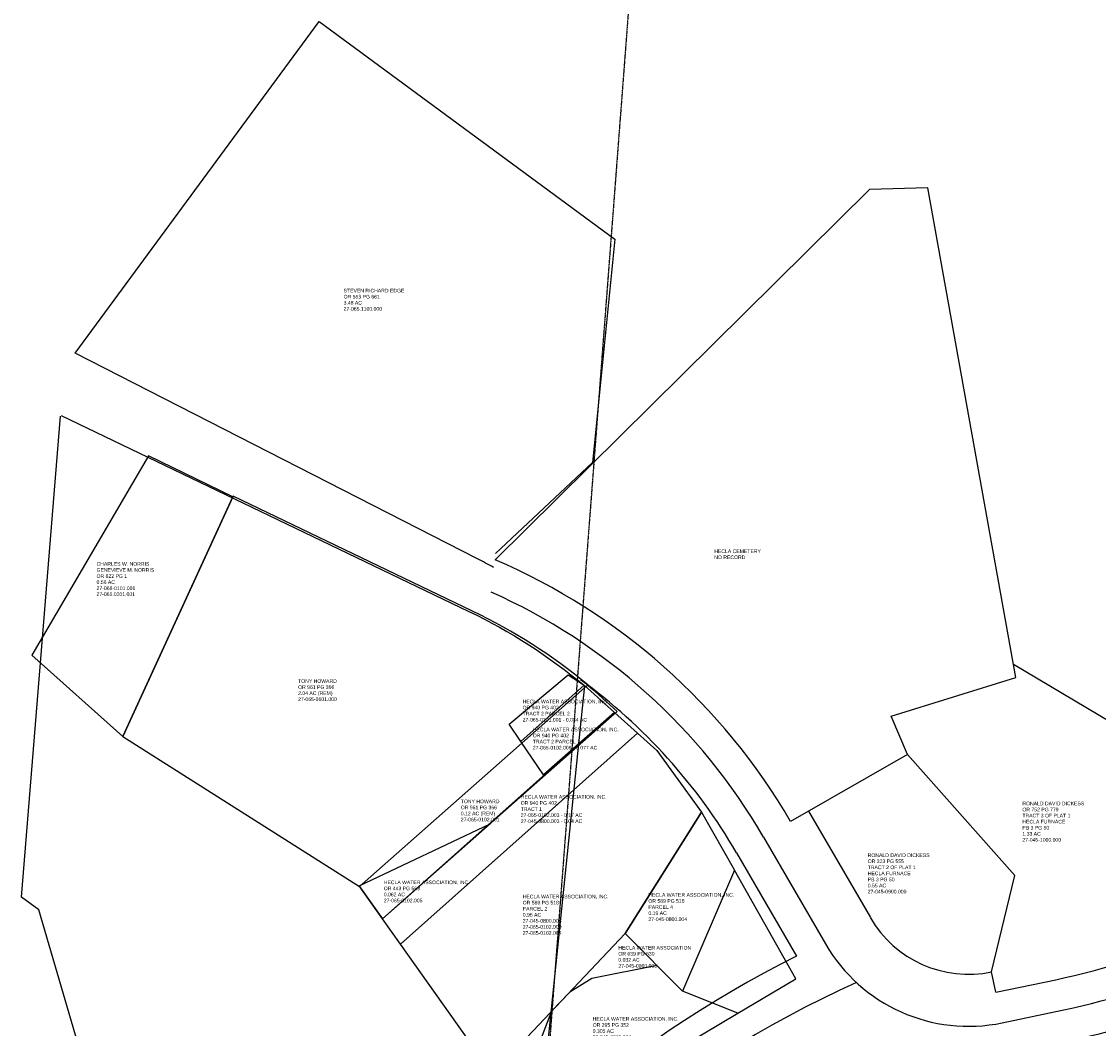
# Model space of a CAD drawing. Extents: x 1926895 to 1928846, y 198762 to 200693.
# Tile 2 of 3: x 1926895 to 1927931, y 199724 to 200693. Entities that reach past the tile are written whole.
import ezdxf

# ---------------------------------------------------------------- set-up
doc = ezdxf.new("R2010")
doc.units = 0
doc.header["$MEASUREMENT"] = 0
doc.linetypes.add('OhDOT_USTN2', pattern=[0.11, 0.069, -0.041])
doc.layers.add('DV_X_Property_Line', color=7, linetype='Continuous')
doc.layers.add('DV_X_Section_VMS_Line', color=6, linetype='OhDOT_USTN2')
doc.styles.get("Standard").update_dxf_attribs({"font": 'arial.ttf'})

# ---------------------------------------------------------------- blocks, each defined once
blk = doc.blocks.new('A$Ceb31a237')
at = {"layer": 'DV_X_Property_Line', "color": 1}
for p, q in [((541.2, 1293.4), (171, 947.4)), ((597.2, 1293.4), (541.2, 1293.4)), ((668.7, 820.2), (597.2, 1293.4)), ((969.8, 640.4), (666.8, 832.5)), ((547.7, 786.1), (668.7, 820.2)), ((562.2, 748.8), (547.7, 786.1)), ((562.2, 748.8), (448, 687.6)), ((662.1, 629.7), (562.2, 748.8)), ((465.6, 697.1), (522.2, 593)), ((421.6, 673.4), (478.2, 569.1)), ((395.2, 659.1), (450.1, 557.9)), ((637.3, 537.6), (662.1, 629.7)), ((640.8, 517.9), (637.3, 537.6)), ((640.8, 517.9), (698.7, 528.3)), ((646.1, 488.4), (704, 498.7))]:
    blk.add_line(p, q, dxfattribs=at)
for centre, radius, start, end in [((-82, 400), 603, 28.5, 65.1941), ((-82, 400), 573, 28.5, 64.3329), ((-82, 400), 543, 28.5, 52.3093), ((578, 1203.8), 686.2, 280.135, 304.8181), ((578, 1203.8), 716.2, 280.135, 304.8181), ((618.1, 645), 109.2, 208.5, 280.135), ((578, 1203.8), 746.2, 280.135, 304.8181), ((618.1, 645), 159.2, 208.5, 280.135), ((889.7, -392.8), 1047.4, 114.8159, 145.8065), ((889.7, -392.8), 999.9, 112.503, 145.8065)]:
    blk.add_arc(centre, radius, start, end, dxfattribs=at)

msp = doc.modelspace()

# ---------------------------------------------------------------- linework, layer by layer
at = {"layer": 'DV_X_Property_Line'}
for p, q in [((1927506.6, 199784.8), (1927443.7, 199772.4)), ((1927443.7, 199772.4), (1927422.5, 199759.4)), ((1927422.5, 199759.4), (1927405, 199740.9)), ((1927405, 199740.9), (1927391.7, 199706.6))]:
    msp.add_line(p, q, dxfattribs=at)
for points in [[(1927349.2, 200168, 0.007297), (1927333.7, 200176.3), (1926946.8, 200374.3), (1927181.4, 200693.3), (1927466, 200483.9), (1927444.5, 200268.9), (1927351.2, 200181.4)], [(1926933.1, 200314.2), (1927325.6, 200125.6, -0.060945), (1927436.6, 200054.4), (1927391.4, 199615.1, 0.078609), (1927185.7, 199379.8), (1926998.4, 199542.4), (1926911.6, 199838.6), (1926895.1, 199850.8), (1926932.5, 200313.4)], [(1927439.9, 200055, 0.06083), (1927329, 200126), (1927098.8, 200236.6), (1926992.6, 200005.3), (1927220.3, 199860.9), (1927439.6, 200054.6)]]:
    msp.add_lwpolyline(points, format="xyb", dxfattribs=at)
for points in [[(1927098.5, 200236), (1927017.3, 200275.2), (1926905, 200083.5), (1926992.6, 200005.3), (1927098.5, 200236)], [(1927465.5, 200028.5), (1927397.4, 199968.4), (1927375.4, 200000.6), (1927436.4, 200054.6), (1927465.5, 200028.5)], [(1927242.4, 199829.8), (1927465.5, 200028.5), (1927487.8, 200008.5), (1927259.7, 199805.3), (1927242.4, 199829.8)], [(1927531, 199760.2), (1927475.9, 199815.7), (1927549.4, 199932.6), (1927580.9, 199876.7), (1927531, 199760.2)], [(1927346, 199921.3), (1927242.4, 199829.8), (1927219.8, 199861.5), (1927346, 199921.3)], [(1927584.3, 199739.1), (1927639.9, 199772.2), (1927580.9, 199876.7)], [(1927394.4, 199615.5), (1927470.8, 199671.5), (1927584.3, 199739.1), (1927531, 199760.2), (1927475.9, 199815.7), (1927348.1, 199680.8), (1927394.4, 199615.5)]]:
    msp.add_lwpolyline(points, dxfattribs=at)
for points in [[(1927364.1, 200017.1), (1927420.9, 200064.6), (1927436.4, 200054.6), (1927375.4, 200000.6)], [(1927259.7, 199805.3), (1927487.8, 200008.5), (1927506.4, 199991.7), (1927549.4, 199932.5), (1927475.9, 199815.7), (1927348.1, 199680.8)]]:
    msp.add_lwpolyline(points, close=True, dxfattribs=at)
msp.add_lwpolyline([(1927220.3, 199860.9), (1927242.4, 199829.8), (1927468.2, 200029.2, 0.017632), (1927439.6, 200054.7)], format="xyb", close=True, dxfattribs=at)
at = {"layer": 'DV_X_Section_VMS_Line'}
msp.add_xline((1927525.9, 201317.8), (-0.076221, -0.997091), dxfattribs=at)

# ---------------------------------------------------------------- block references
at = {"layer": 'DV_X_Property_Line', "rotation": 1.613597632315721}
msp.add_blockref('A$Ceb31a237', (1927206.5, 199223.5), dxfattribs=at)

# ---------------------------------------------------------------- texts
at = {"layer": 'DV_X_Property_Line', "char_height": 3.5, "attachment_point": 1}
for s, insert in [('STEVEN RICHARD EDGE\\POR 553 PG 661\\P3.48 AC\\P27-065.1100.000', (1927205, 200436.1)), ('HECLA CEMETERY\\PNO RECORD', (1927561.6, 200185.3)), ('CHARLES W. NORRIS\\PGENEVIEVE M. NORRIS\\POR 822 PG 1\\P0.56 AC\\P27-068-0101.001\\P27-065.0201.001', (1926967.3, 200173.1)), ('TONY HOWARD\\POR 961 PG 366\\P2.04 AC (REM)\\P27-065-0101.000', (1927161.2, 200060.4)), ('HECLA WATER ASSOCIATION, INC.\\POR 940 PG 402\\PTRACT 2 PARCEL 2\\P27-065-0101.001 - 0.034 AC', (1927377.2, 200040.7)), ('HECLA WATER ASSOCIATION, INC.\\POR 940 PG 402\\PTRACT 2 PARCEL 1\\P27-065-0102.006 - 0.077 AC', (1927387, 200013.8)), ('TONY HOWARD\\POR 961 PG 366\\P0.12 AC (REM)\\P27-065-0102.001', (1927317.7, 199944.6)), ('HECLA WATER ASSOCIATION, INC.\\POR 940 PG 402\\PTRACT 1\\P27-065-0102.003 - 0.17 AC\\P27-045-0800.003 - 0.04 AC', (1927375.4, 199948.9)), ('RONALD DAVID DICKESS\\POR 752 PG 779\\PTRACT 3 OF PLAT 1\\PHECLA FURNACE\\PPB 3 PG 50\\P1.33 AC\\P27-045-1000.000', (1927858, 199942.6)), ('RONALD DAVID DICKESS\\POR 323 PG 555\\PTRACT 2 OF PLAT 1\\PHECLA FURNACE\\PPB 3 PG 50\\P0.55 AC\\P27-045-0900.000', (1927709.2, 199892.8)), ('HECLA WATER ASSOCIATION, INC.\\POR 443 PG 563\\P0.062 AC\\P27-065-0102.005', (1927243.6, 199866.7)), ('HECLA WATER ASSOCIATION, INC.\\POR 589 PG 518\\PPARCEL 2\\P0.95 AC\\P27-045-0800.005\\P27-065-0102.000\\P27-065-0102.004', (1927377.3, 199853)), ('HECLA WATER ASSOCIATION, INC.\\POR 589 PG 518\\PPARCEL 4\\P0.19 AC\\P27-045-0800.004', (1927498.2, 199854.6)), ('HECLA WATER ASSOCIATION\\POR 639 PG 630\\P0.032 AC\\P27-045-0800.006', (1927469.3, 199803.8)), ('HECLA WATER ASSOCIATION, INC.\\POR 295 PG 352\\P0.305 AC\\P27-045-0800.002\\P27-065-0102.002', (1927444.6, 199735.3))]:
    msp.add_mtext(s, dxfattribs=dict(at, insert=insert))

doc.saveas('drawing.dxf')
